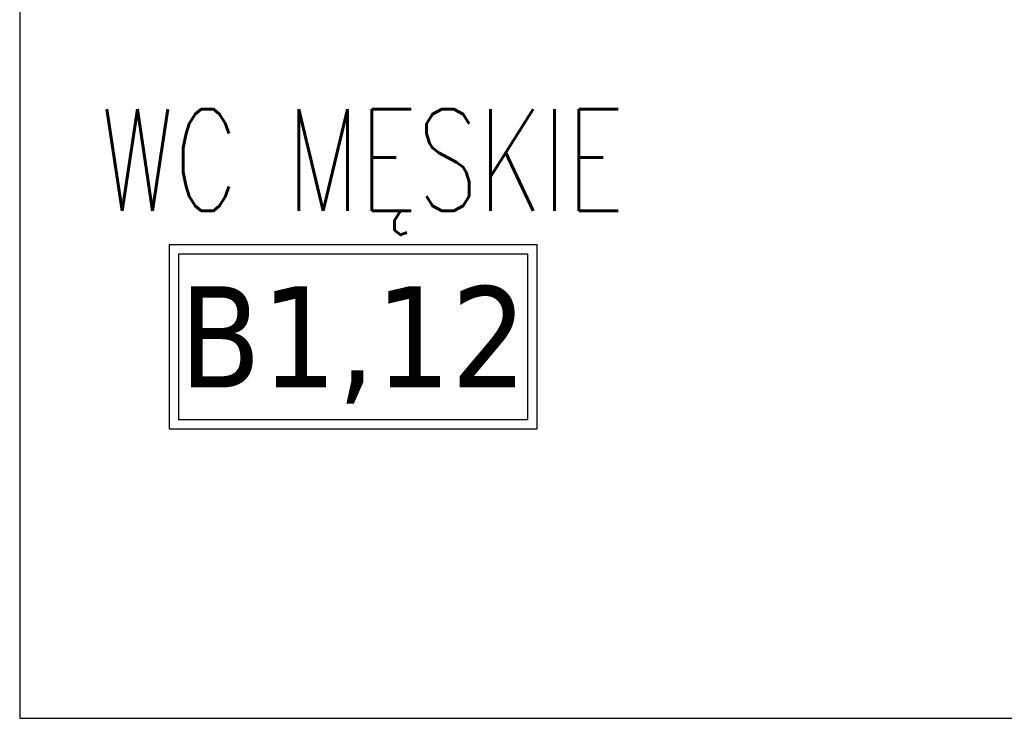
# Model space of a CAD drawing. Header units: millimetres. Extents: x 28600 to 181045, y -399112 to -163690.
# Tile 246 of 256: x 60825 to 60941, y -195589 to -195506. Entities that reach past the tile are written whole.
import ezdxf
from ezdxf.enums import TextEntityAlignment as Align

# ---------------------------------------------------------------- set-up
doc = ezdxf.new("R2010")
doc.units = ezdxf.units.MM
doc.layers.add('!! 0_ Istn-sciany', color=8, linetype='Continuous')
doc.layers.add('!! 0_Opis_pom', color=8, linetype='Continuous')
doc.styles.add('ARIAL', font='tahoma.ttf')
doc.styles.add('TXT', font='simplex.shx')

msp = doc.modelspace()

# ---------------------------------------------------------------- linework, layer by layer
at = {"layer": '!! 0_ Istn-sciany'}
for points in [[(60824.56735, -195473.12813), (60824.56735, -195589.12813)], [(60824.56735, -195589.12813), (61424.56735, -195589.12813)]]:
    msp.add_lwpolyline(points, dxfattribs=at)
at = {"layer": '!! 0_Opis_pom', "ltscale": 0.7}
for points in [[(60842.24751, -195554.88738), (60885.76751, -195554.88738), (60885.76751, -195533.12738), (60842.24751, -195533.12738)], [(60843.33551, -195553.79938), (60884.67951, -195553.79938), (60884.67951, -195534.21538), (60843.33551, -195534.21538)]]:
    msp.add_lwpolyline(points, close=True, dxfattribs=at)

# ---------------------------------------------------------------- texts
at = {"layer": '!! 0_Opis_pom', "ltscale": 0.7, "style": 'TXT', "width": 0.7}
msp.add_text('WC MĘSKIE', height=12, dxfattribs=at).set_placement((60865.12265, -195529.08107), align=Align.CENTER)
at = {"layer": '!! 0_Opis_pom', "ltscale": 0.7, "style": 'ARIAL'}
msp.add_attdef('B1,12', text='', height=11.968, dxfattribs=at).set_placement((60864.00751, -195544.00738), align=Align.MIDDLE_CENTER)

doc.saveas('drawing.dxf')
